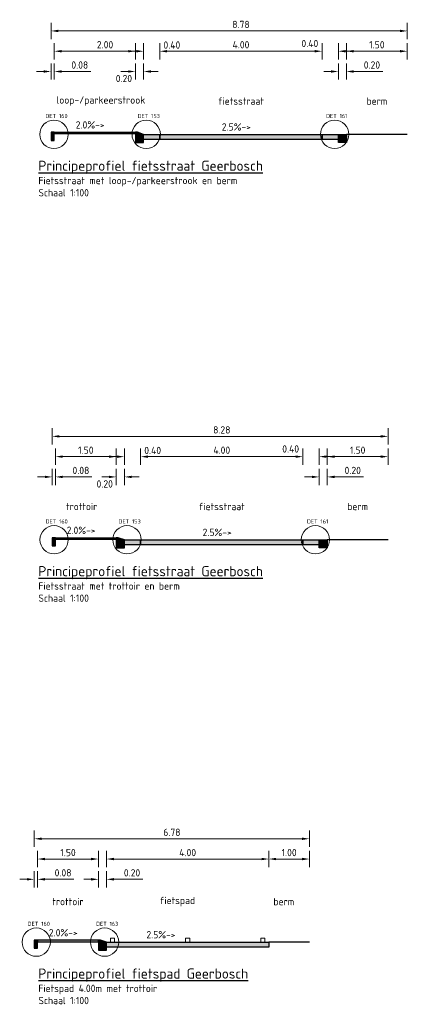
# Model space of a CAD drawing. Header units: metres. Extents: x 163543 to 168130, y 402678 to 405437.
# Tile 228 of 256: x 167868.96 to 167878.51, y 403460.93 to 403485.22. Entities that reach past the tile are written whole.
import ezdxf

# ---------------------------------------------------------------- set-up
doc = ezdxf.new("R2010")
doc.units = ezdxf.units.M
doc.layers.get('0').update_dxf_attribs({"lineweight": 25})
for name, color, linetype, lineweight in [('X-CA190022.004-UO-DWP_Principeprofielen$0$N-WE-GW-BERM-GD', 90, 'Continuous', 25), ('X-CA190022.004-UO-DWP_Principeprofielen$0$N-WE-VH-KANTOPSLUITING-GD', 7, 'Continuous', 25), ('X-CA190022.004-UO-DWP_Principeprofielen$0$N-WE-VH-KANTOPSLUITING-V', 253, 'Continuous', 0), ('X-CA190022.004-UO-DWP_Principeprofielen$0$N-WE-VH-KANTOPSLUITING_OPSLUITBAND-SD', 150, 'Continuous', 25), ('X-CA190022.004-UO-DWP_Principeprofielen$0$N-WE-VH-VERHARDING-GD', 7, 'Continuous', 25), ('X-CA190022.004-UO-DWP_Principeprofielen$0$N-WE-VW-MARKERING-GD', 7, 'Continuous', 18), ('X-CA190022.004-UO-DWP_Principeprofielen$0$X-XX-AL-M', 7, 'Continuous', 18), ('X-CA190022.004-UO-DWP_Principeprofielen$0$X-XX-AL-T18', 7, 'Continuous', 18), ('X-CA190022.004-UO-DWP_Principeprofielen$0$X-XX-AL-T18-DETAILVERWIJZING', 34, 'Continuous', 18), ('X-CA190022.004-UO-DWP_Principeprofielen$0$X-XX-AL-T18_verkanting', 7, 'Continuous', 18), ('X-CA190022.004-UO-DWP_Principeprofielen$0$X-XX-AL-T25', 7, 'Continuous', 25)]:
    doc.layers.add(name, color=color, linetype=linetype, lineweight=lineweight)
for name, color, linetype, lineweight, transparency in [('X-CA190022.004-UO-DWP_Principeprofielen$0$N-WE-VH-VERHARDING-FIETSSTRAAT_GRIJS-A', 252, 'Continuous', 0, 0.25), ('X-CA190022.004-UO-DWP_Principeprofielen$0$N-WE-VH-VERHARDING-FIETSSTRAAT_ROOD-A', 13, 'Continuous', 0, 0.25), ('X-CA190022.004-UO-DWP_Principeprofielen$0$N-WE-VH-VERHARDING-LOOP-PARKEERSTROOK-GRIJS-A', 253, 'Continuous', 0, 0.25), ('X-CA190022.004-UO-DWP_Principeprofielen$0$N-WE-VH-VERHARDING-TROTTOIR-A', 253, 'Continuous', 0, 0.25)]:
    doc.layers.add(name, color=color, linetype=linetype, lineweight=lineweight, transparency=transparency)
doc.styles.add('X-CA190022.004-UO-DWP_Principeprofielen$0$NLCS-ISO-M100-T18', font='NLCS-ISO.ttf', dxfattribs={"height": 0.18})
doc.styles.add('X-CA190022.004-UO-DWP_Principeprofielen$0$NLCS-ISO-M100-T25', font='NLCS-ISO.ttf', dxfattribs={"height": 0.25})
doc.styles.add('X-CA190022.004-UO-DWP_Principeprofielen$0$NLCS-ISO-M20-T18', font='NLCS-ISO.ttf', dxfattribs={"height": 0.036})
doc.dimstyles.new('X-CA190022.004-UO-DWP_Principeprofielen$0$NLCS-M100-T18-PIJL_L2_H1', dxfattribs={"dimscale": 0.1, "dimtxt": 2.5, "dimasz": 1.8, "dimexe": 2, "dimexo": 2, "dimgap": 0.7, "dimtad": 1, "dimzin": 0, "dimdsep": 46, "dimtxsty": 'X-CA190022.004-UO-DWP_Principeprofielen$0$NLCS-ISO-M100-T18', "dimcen": 0, "dimdle": 2, "dimclrd": 256, "dimclre": 256, "dimclrt": 10, "dimadec": 1, "dimazin": 0, "dimtfac": 1, "dimtdec": 3, "dimtofl": 0, "dimtmove": 0, "dimatfit": 3, "dimfxl": 2, "dimfxlon": 1, "dimtfillclr": 256, "dimtolj": 1, "dimtzin": 0, "dimlwd": -1, "dimlwe": -1, "dimarcsym": 0})

# ---------------------------------------------------------------- blocks, each defined once
blk = doc.blocks.new('*D662')
at = {"layer": 'X-CA190022.004-UO-DWP_Principeprofielen$0$X-XX-AL-M', "transparency": 16777216}
for p, q in [((167876.536, 403474.241), (167876.536, 403474.641)), ((167878.036, 403474.241), (167878.036, 403474.641)), ((167876.716, 403474.441), (167877.856, 403474.441))]:
    blk.add_line(p, q, dxfattribs=at)
for points in [[(167876.716, 403474.471), (167876.716, 403474.411), (167876.536, 403474.441)], [(167877.856, 403474.471), (167877.856, 403474.411), (167878.036, 403474.441)]]:
    blk.add_solid(points, dxfattribs=at)
at = {"layer": 'X-CA190022.004-UO-DWP_Principeprofielen$0$X-XX-AL-M', "transparency": 16777216, "insert": (167877.286, 403474.601), "char_height": 0.18, "attachment_point": 5, "style": 'X-CA190022.004-UO-DWP_Principeprofielen$0$NLCS-ISO-M100-T18'}
blk.add_mtext('\\A1;1.50', dxfattribs=at)
blk = doc.blocks.new('*D663')
at = {"layer": 'X-CA190022.004-UO-DWP_Principeprofielen$0$X-XX-AL-M', "transparency": 16777216}
for p, q in [((167869.836, 403474.241), (167869.836, 403474.641)), ((167871.336, 403474.241), (167871.336, 403474.641)), ((167870.016, 403474.441), (167871.156, 403474.441))]:
    blk.add_line(p, q, dxfattribs=at)
for points in [[(167870.016, 403474.471), (167870.016, 403474.411), (167869.836, 403474.441)], [(167871.156, 403474.471), (167871.156, 403474.411), (167871.336, 403474.441)]]:
    blk.add_solid(points, dxfattribs=at)
at = {"layer": 'X-CA190022.004-UO-DWP_Principeprofielen$0$X-XX-AL-M', "transparency": 16777216, "insert": (167870.586, 403474.601), "char_height": 0.18, "attachment_point": 5, "style": 'X-CA190022.004-UO-DWP_Principeprofielen$0$NLCS-ISO-M100-T18'}
blk.add_mtext('\\A1;1.50', dxfattribs=at)
blk = doc.blocks.new('*D664')
at = {"layer": 'X-CA190022.004-UO-DWP_Principeprofielen$0$X-XX-AL-M', "transparency": 16777216}
for p, q in [((167869.756, 403474.741), (167869.756, 403475.141)), ((167878.036, 403474.741), (167878.036, 403475.141)), ((167869.936, 403474.941), (167877.856, 403474.941))]:
    blk.add_line(p, q, dxfattribs=at)
for points in [[(167869.936, 403474.971), (167869.936, 403474.911), (167869.756, 403474.941)], [(167877.856, 403474.971), (167877.856, 403474.911), (167878.036, 403474.941)]]:
    blk.add_solid(points, dxfattribs=at)
at = {"layer": 'X-CA190022.004-UO-DWP_Principeprofielen$0$X-XX-AL-M', "transparency": 16777216, "insert": (167873.936, 403475.101), "char_height": 0.18, "attachment_point": 5, "style": 'X-CA190022.004-UO-DWP_Principeprofielen$0$NLCS-ISO-M100-T18'}
blk.add_mtext('\\A1;8.28', dxfattribs=at)
blk = doc.blocks.new('X-CA190022.004-UO-DWP_Principeprofielen$0$5 20x20 band')
at = {"layer": 'X-CA190022.004-UO-DWP_Principeprofielen$0$N-WE-VH-KANTOPSLUITING-V'}
h = blk.add_hatch(color=256, dxfattribs=at)
h.dxf.hatch_style = 1
h.paths.add_polyline_path([(0, 0), (-0.15, 0.05), (-0.2, 0.05), (-0.2, -0.2), (0, -0.2)])
at = {"layer": 'X-CA190022.004-UO-DWP_Principeprofielen$0$N-WE-VH-KANTOPSLUITING-GD', "flags": 128}
blk.add_lwpolyline([(0, 0), (-0.15, 0.05), (-0.2, 0.05), (-0.2, -0.2), (0, -0.2)], close=True, dxfattribs=at)
blk = doc.blocks.new('*D675')
at = {"layer": 'X-CA190022.004-UO-DWP_Principeprofielen$0$X-XX-AL-M', "transparency": 16777216}
for p, q in [((167871.936, 403474.241), (167871.936, 403474.641)), ((167875.936, 403474.241), (167875.936, 403474.641)), ((167872.116, 403474.441), (167875.756, 403474.441))]:
    blk.add_line(p, q, dxfattribs=at)
for points in [[(167872.116, 403474.471), (167872.116, 403474.411), (167871.936, 403474.441)], [(167875.756, 403474.471), (167875.756, 403474.411), (167875.936, 403474.441)]]:
    blk.add_solid(points, dxfattribs=at)
at = {"layer": 'X-CA190022.004-UO-DWP_Principeprofielen$0$X-XX-AL-M', "transparency": 16777216, "insert": (167873.936, 403474.601), "char_height": 0.18, "attachment_point": 5, "style": 'X-CA190022.004-UO-DWP_Principeprofielen$0$NLCS-ISO-M100-T18'}
blk.add_mtext('\\A1;4.00', dxfattribs=at)
blk = doc.blocks.new('*D676')
at = {"layer": 'X-CA190022.004-UO-DWP_Principeprofielen$0$X-XX-AL-M', "transparency": 16777216}
for p, q in [((167871.536, 403474.241), (167871.536, 403474.641)), ((167871.936, 403474.241), (167871.936, 403474.641)), ((167871.356, 403474.441), (167871.176, 403474.441)), ((167872.116, 403474.441), (167872.296, 403474.441))]:
    blk.add_line(p, q, dxfattribs=at)
for points in [[(167871.356, 403474.471), (167871.356, 403474.411), (167871.536, 403474.441)], [(167872.116, 403474.471), (167872.116, 403474.411), (167871.936, 403474.441)]]:
    blk.add_solid(points, dxfattribs=at)
at = {"layer": 'X-CA190022.004-UO-DWP_Principeprofielen$0$X-XX-AL-M', "transparency": 16777216, "insert": (167872.233, 403474.594), "char_height": 0.18, "attachment_point": 5, "style": 'X-CA190022.004-UO-DWP_Principeprofielen$0$NLCS-ISO-M100-T18'}
blk.add_mtext('\\A1;0.40', dxfattribs=at)
blk = doc.blocks.new('*D677')
at = {"layer": 'X-CA190022.004-UO-DWP_Principeprofielen$0$X-XX-AL-M', "transparency": 16777216}
for p, q in [((167875.936, 403474.241), (167875.936, 403474.641)), ((167876.336, 403474.241), (167876.336, 403474.641)), ((167875.756, 403474.441), (167875.576, 403474.441)), ((167876.516, 403474.441), (167876.696, 403474.441))]:
    blk.add_line(p, q, dxfattribs=at)
for points in [[(167875.756, 403474.471), (167875.756, 403474.411), (167875.936, 403474.441)], [(167876.516, 403474.471), (167876.516, 403474.411), (167876.336, 403474.441)]]:
    blk.add_solid(points, dxfattribs=at)
at = {"layer": 'X-CA190022.004-UO-DWP_Principeprofielen$0$X-XX-AL-M', "transparency": 16777216, "insert": (167875.634, 403474.632), "char_height": 0.18, "attachment_point": 5, "style": 'X-CA190022.004-UO-DWP_Principeprofielen$0$NLCS-ISO-M100-T18'}
blk.add_mtext('\\A1;0.40', dxfattribs=at)
blk = doc.blocks.new('*D678')
at = {"layer": 'X-CA190022.004-UO-DWP_Principeprofielen$0$X-XX-AL-M', "transparency": 16777216}
for p, q in [((167876.336, 403473.741), (167876.336, 403474.141)), ((167876.536, 403473.741), (167876.536, 403474.141)), ((167876.156, 403473.941), (167875.976, 403473.941)), ((167876.716, 403473.941), (167877.432, 403473.941))]:
    blk.add_line(p, q, dxfattribs=at)
for points in [[(167876.156, 403473.971), (167876.156, 403473.911), (167876.336, 403473.941)], [(167876.716, 403473.971), (167876.716, 403473.911), (167876.536, 403473.941)]]:
    blk.add_solid(points, dxfattribs=at)
at = {"layer": 'X-CA190022.004-UO-DWP_Principeprofielen$0$X-XX-AL-M', "transparency": 16777216, "insert": (167877.164, 403474.101), "char_height": 0.18, "attachment_point": 5, "style": 'X-CA190022.004-UO-DWP_Principeprofielen$0$NLCS-ISO-M100-T18'}
blk.add_mtext('\\A1;0.20', dxfattribs=at)
blk = doc.blocks.new('*D679')
at = {"layer": 'X-CA190022.004-UO-DWP_Principeprofielen$0$X-XX-AL-M', "transparency": 16777216}
for p, q in [((167871.336, 403473.741), (167871.336, 403474.141)), ((167871.536, 403473.741), (167871.536, 403474.141)), ((167871.156, 403473.941), (167870.976, 403473.941)), ((167871.716, 403473.941), (167871.896, 403473.941))]:
    blk.add_line(p, q, dxfattribs=at)
for points in [[(167871.156, 403473.971), (167871.156, 403473.911), (167871.336, 403473.941)], [(167871.716, 403473.971), (167871.716, 403473.911), (167871.536, 403473.941)]]:
    blk.add_solid(points, dxfattribs=at)
at = {"layer": 'X-CA190022.004-UO-DWP_Principeprofielen$0$X-XX-AL-M', "transparency": 16777216, "insert": (167871.051, 403473.768), "char_height": 0.18, "attachment_point": 5, "style": 'X-CA190022.004-UO-DWP_Principeprofielen$0$NLCS-ISO-M100-T18'}
blk.add_mtext('\\A1;0.20', dxfattribs=at)
blk = doc.blocks.new('X-CA190022.004-UO-DWP_Principeprofielen$0$N-SVH-KANTOPSLUITING_OPSLUITBAND_80X200-D')
blk.add_hatch(color=8).paths.add_polyline_path([(-0.08, -0.2), (0, -0.2), (0, 0), (-0.08, 0)])
at = {"flags": 128}
blk.add_lwpolyline([(-0.08, -0.2), (0, -0.2), (0, 0), (-0.08, 0)], close=True, dxfattribs=at)
blk = doc.blocks.new('*D680')
at = {"layer": 'X-CA190022.004-UO-DWP_Principeprofielen$0$X-XX-AL-M', "transparency": 16777216}
for p, q in [((167869.316, 403463.816), (167869.316, 403464.216)), ((167869.396, 403463.816), (167869.396, 403464.216)), ((167869.136, 403464.016), (167868.956, 403464.016)), ((167869.576, 403464.016), (167870.292, 403464.016))]:
    blk.add_line(p, q, dxfattribs=at)
for points in [[(167869.136, 403464.046), (167869.136, 403463.986), (167869.316, 403464.016)], [(167869.576, 403464.046), (167869.576, 403463.986), (167869.396, 403464.016)]]:
    blk.add_solid(points, dxfattribs=at)
at = {"layer": 'X-CA190022.004-UO-DWP_Principeprofielen$0$X-XX-AL-M', "transparency": 16777216, "insert": (167870.024, 403464.176), "char_height": 0.18, "attachment_point": 5, "style": 'X-CA190022.004-UO-DWP_Principeprofielen$0$NLCS-ISO-M100-T18'}
blk.add_mtext('\\A1;0.08', dxfattribs=at)
blk = doc.blocks.new('*D681')
at = {"layer": 'X-CA190022.004-UO-DWP_Principeprofielen$0$X-XX-AL-M', "transparency": 16777216}
for p, q in [((167869.396, 403464.316), (167869.396, 403464.716)), ((167870.896, 403464.316), (167870.896, 403464.716)), ((167869.576, 403464.516), (167870.716, 403464.516))]:
    blk.add_line(p, q, dxfattribs=at)
for points in [[(167869.576, 403464.546), (167869.576, 403464.486), (167869.396, 403464.516)], [(167870.716, 403464.546), (167870.716, 403464.486), (167870.896, 403464.516)]]:
    blk.add_solid(points, dxfattribs=at)
at = {"layer": 'X-CA190022.004-UO-DWP_Principeprofielen$0$X-XX-AL-M', "transparency": 16777216, "insert": (167870.146, 403464.676), "char_height": 0.18, "attachment_point": 5, "style": 'X-CA190022.004-UO-DWP_Principeprofielen$0$NLCS-ISO-M100-T18'}
blk.add_mtext('\\A1;1.50', dxfattribs=at)
blk = doc.blocks.new('*D682')
at = {"layer": 'X-CA190022.004-UO-DWP_Principeprofielen$0$X-XX-AL-M', "transparency": 16777216}
for p, q in [((167870.896, 403463.816), (167870.896, 403464.216)), ((167871.096, 403463.816), (167871.096, 403464.216)), ((167870.716, 403464.016), (167870.536, 403464.016)), ((167871.276, 403464.016), (167871.992, 403464.016))]:
    blk.add_line(p, q, dxfattribs=at)
for points in [[(167870.716, 403464.046), (167870.716, 403463.986), (167870.896, 403464.016)], [(167871.276, 403464.046), (167871.276, 403463.986), (167871.096, 403464.016)]]:
    blk.add_solid(points, dxfattribs=at)
at = {"layer": 'X-CA190022.004-UO-DWP_Principeprofielen$0$X-XX-AL-M', "transparency": 16777216, "insert": (167871.724, 403464.176), "char_height": 0.18, "attachment_point": 5, "style": 'X-CA190022.004-UO-DWP_Principeprofielen$0$NLCS-ISO-M100-T18'}
blk.add_mtext('\\A1;0.20', dxfattribs=at)
blk = doc.blocks.new('*D683')
at = {"layer": 'X-CA190022.004-UO-DWP_Principeprofielen$0$X-XX-AL-M', "transparency": 16777216}
for p, q in [((167871.096, 403464.316), (167871.096, 403464.716)), ((167875.096, 403464.316), (167875.096, 403464.716)), ((167871.276, 403464.516), (167874.916, 403464.516))]:
    blk.add_line(p, q, dxfattribs=at)
for points in [[(167871.276, 403464.546), (167871.276, 403464.486), (167871.096, 403464.516)], [(167874.916, 403464.546), (167874.916, 403464.486), (167875.096, 403464.516)]]:
    blk.add_solid(points, dxfattribs=at)
at = {"layer": 'X-CA190022.004-UO-DWP_Principeprofielen$0$X-XX-AL-M', "transparency": 16777216, "insert": (167873.096, 403464.676), "char_height": 0.18, "attachment_point": 5, "style": 'X-CA190022.004-UO-DWP_Principeprofielen$0$NLCS-ISO-M100-T18'}
blk.add_mtext('\\A1;4.00', dxfattribs=at)
blk = doc.blocks.new('*D1277')
at = {"layer": 'X-CA190022.004-UO-DWP_Principeprofielen$0$X-XX-AL-M', "transparency": 16777216}
for p, q in [((167875.096, 403464.316), (167875.096, 403464.716)), ((167876.096, 403464.316), (167876.096, 403464.716)), ((167875.276, 403464.516), (167875.916, 403464.516))]:
    blk.add_line(p, q, dxfattribs=at)
for points in [[(167875.276, 403464.546), (167875.276, 403464.486), (167875.096, 403464.516)], [(167875.916, 403464.546), (167875.916, 403464.486), (167876.096, 403464.516)]]:
    blk.add_solid(points, dxfattribs=at)
at = {"layer": 'X-CA190022.004-UO-DWP_Principeprofielen$0$X-XX-AL-M', "transparency": 16777216, "insert": (167875.596, 403464.676), "char_height": 0.18, "attachment_point": 5, "style": 'X-CA190022.004-UO-DWP_Principeprofielen$0$NLCS-ISO-M100-T18'}
blk.add_mtext('\\A1;1.00', dxfattribs=at)
blk = doc.blocks.new('*D684')
at = {"layer": 'X-CA190022.004-UO-DWP_Principeprofielen$0$X-XX-AL-M', "transparency": 16777216}
for p, q in [((167869.316, 403464.816), (167869.316, 403465.216)), ((167876.096, 403464.816), (167876.096, 403465.216)), ((167875.916, 403465.016), (167869.496, 403465.016))]:
    blk.add_line(p, q, dxfattribs=at)
for points in [[(167869.496, 403465.046), (167869.496, 403464.986), (167869.316, 403465.016)], [(167875.916, 403465.046), (167875.916, 403464.986), (167876.096, 403465.016)]]:
    blk.add_solid(points, dxfattribs=at)
at = {"layer": 'X-CA190022.004-UO-DWP_Principeprofielen$0$X-XX-AL-M', "transparency": 16777216, "insert": (167872.706, 403465.176), "char_height": 0.18, "attachment_point": 5, "style": 'X-CA190022.004-UO-DWP_Principeprofielen$0$NLCS-ISO-M100-T18'}
blk.add_mtext('\\A1;6.78', dxfattribs=at)
blk = doc.blocks.new('*D635')
at = {"layer": 'X-CA190022.004-UO-DWP_Principeprofielen$0$X-XX-AL-M', "transparency": 16777216}
for p, q in [((167877.009, 403484.241), (167877.009, 403484.641)), ((167878.509, 403484.241), (167878.509, 403484.641)), ((167877.189, 403484.441), (167878.329, 403484.441))]:
    blk.add_line(p, q, dxfattribs=at)
for points in [[(167877.189, 403484.471), (167877.189, 403484.411), (167877.009, 403484.441)], [(167878.329, 403484.471), (167878.329, 403484.411), (167878.509, 403484.441)]]:
    blk.add_solid(points, dxfattribs=at)
at = {"layer": 'X-CA190022.004-UO-DWP_Principeprofielen$0$X-XX-AL-M', "transparency": 16777216, "insert": (167877.759, 403484.601), "char_height": 0.18, "attachment_point": 5, "style": 'X-CA190022.004-UO-DWP_Principeprofielen$0$NLCS-ISO-M100-T18'}
blk.add_mtext('\\A1;1.50', dxfattribs=at)
blk = doc.blocks.new('*D636')
at = {"layer": 'X-CA190022.004-UO-DWP_Principeprofielen$0$X-XX-AL-M', "transparency": 16777216}
for p, q in [((167869.809, 403484.241), (167869.809, 403484.641)), ((167871.809, 403484.241), (167871.809, 403484.641)), ((167869.989, 403484.441), (167871.629, 403484.441))]:
    blk.add_line(p, q, dxfattribs=at)
for points in [[(167869.989, 403484.471), (167869.989, 403484.411), (167869.809, 403484.441)], [(167871.629, 403484.471), (167871.629, 403484.411), (167871.809, 403484.441)]]:
    blk.add_solid(points, dxfattribs=at)
at = {"layer": 'X-CA190022.004-UO-DWP_Principeprofielen$0$X-XX-AL-M', "transparency": 16777216, "insert": (167871.059, 403484.601), "char_height": 0.18, "attachment_point": 5, "style": 'X-CA190022.004-UO-DWP_Principeprofielen$0$NLCS-ISO-M100-T18'}
blk.add_mtext('\\A1;2.00', dxfattribs=at)
blk = doc.blocks.new('*D637')
at = {"layer": 'X-CA190022.004-UO-DWP_Principeprofielen$0$X-XX-AL-M', "transparency": 16777216}
for p, q in [((167869.729, 403484.741), (167869.729, 403485.141)), ((167878.509, 403484.741), (167878.509, 403485.141)), ((167869.909, 403484.941), (167878.329, 403484.941))]:
    blk.add_line(p, q, dxfattribs=at)
for points in [[(167869.909, 403484.971), (167869.909, 403484.911), (167869.729, 403484.941)], [(167878.329, 403484.971), (167878.329, 403484.911), (167878.509, 403484.941)]]:
    blk.add_solid(points, dxfattribs=at)
at = {"layer": 'X-CA190022.004-UO-DWP_Principeprofielen$0$X-XX-AL-M', "transparency": 16777216, "insert": (167874.409, 403485.101), "char_height": 0.18, "attachment_point": 5, "style": 'X-CA190022.004-UO-DWP_Principeprofielen$0$NLCS-ISO-M100-T18'}
blk.add_mtext('\\A1;8.78', dxfattribs=at)
blk = doc.blocks.new('*D638')
at = {"layer": 'X-CA190022.004-UO-DWP_Principeprofielen$0$X-XX-AL-M', "transparency": 16777216}
for p, q in [((167872.409, 403484.241), (167872.409, 403484.641)), ((167876.409, 403484.241), (167876.409, 403484.641)), ((167872.589, 403484.441), (167876.229, 403484.441))]:
    blk.add_line(p, q, dxfattribs=at)
for points in [[(167872.589, 403484.471), (167872.589, 403484.411), (167872.409, 403484.441)], [(167876.229, 403484.471), (167876.229, 403484.411), (167876.409, 403484.441)]]:
    blk.add_solid(points, dxfattribs=at)
at = {"layer": 'X-CA190022.004-UO-DWP_Principeprofielen$0$X-XX-AL-M', "transparency": 16777216, "insert": (167874.409, 403484.601), "char_height": 0.18, "attachment_point": 5, "style": 'X-CA190022.004-UO-DWP_Principeprofielen$0$NLCS-ISO-M100-T18'}
blk.add_mtext('\\A1;4.00', dxfattribs=at)
blk = doc.blocks.new('*D639')
at = {"layer": 'X-CA190022.004-UO-DWP_Principeprofielen$0$X-XX-AL-M', "transparency": 16777216}
for p, q in [((167872.009, 403484.241), (167872.009, 403484.641)), ((167872.409, 403484.241), (167872.409, 403484.641)), ((167871.829, 403484.441), (167871.649, 403484.441)), ((167872.589, 403484.441), (167872.769, 403484.441))]:
    blk.add_line(p, q, dxfattribs=at)
for points in [[(167871.829, 403484.471), (167871.829, 403484.411), (167872.009, 403484.441)], [(167872.589, 403484.471), (167872.589, 403484.411), (167872.409, 403484.441)]]:
    blk.add_solid(points, dxfattribs=at)
at = {"layer": 'X-CA190022.004-UO-DWP_Principeprofielen$0$X-XX-AL-M', "transparency": 16777216, "insert": (167872.706, 403484.594), "char_height": 0.18, "attachment_point": 5, "style": 'X-CA190022.004-UO-DWP_Principeprofielen$0$NLCS-ISO-M100-T18'}
blk.add_mtext('\\A1;0.40', dxfattribs=at)
blk = doc.blocks.new('*D640')
at = {"layer": 'X-CA190022.004-UO-DWP_Principeprofielen$0$X-XX-AL-M', "transparency": 16777216}
for p, q in [((167876.409, 403484.241), (167876.409, 403484.641)), ((167876.809, 403484.241), (167876.809, 403484.641)), ((167876.229, 403484.441), (167876.049, 403484.441)), ((167876.989, 403484.441), (167877.169, 403484.441))]:
    blk.add_line(p, q, dxfattribs=at)
for points in [[(167876.229, 403484.471), (167876.229, 403484.411), (167876.409, 403484.441)], [(167876.989, 403484.471), (167876.989, 403484.411), (167876.809, 403484.441)]]:
    blk.add_solid(points, dxfattribs=at)
at = {"layer": 'X-CA190022.004-UO-DWP_Principeprofielen$0$X-XX-AL-M', "transparency": 16777216, "insert": (167876.107, 403484.632), "char_height": 0.18, "attachment_point": 5, "style": 'X-CA190022.004-UO-DWP_Principeprofielen$0$NLCS-ISO-M100-T18'}
blk.add_mtext('\\A1;0.40', dxfattribs=at)
blk = doc.blocks.new('*D641')
at = {"layer": 'X-CA190022.004-UO-DWP_Principeprofielen$0$X-XX-AL-M', "transparency": 16777216}
for p, q in [((167876.809, 403483.741), (167876.809, 403484.141)), ((167877.009, 403483.741), (167877.009, 403484.141)), ((167876.629, 403483.941), (167876.449, 403483.941)), ((167877.189, 403483.941), (167877.905, 403483.941))]:
    blk.add_line(p, q, dxfattribs=at)
for points in [[(167876.629, 403483.971), (167876.629, 403483.911), (167876.809, 403483.941)], [(167877.189, 403483.971), (167877.189, 403483.911), (167877.009, 403483.941)]]:
    blk.add_solid(points, dxfattribs=at)
at = {"layer": 'X-CA190022.004-UO-DWP_Principeprofielen$0$X-XX-AL-M', "transparency": 16777216, "insert": (167877.637, 403484.101), "char_height": 0.18, "attachment_point": 5, "style": 'X-CA190022.004-UO-DWP_Principeprofielen$0$NLCS-ISO-M100-T18'}
blk.add_mtext('\\A1;0.20', dxfattribs=at)
blk = doc.blocks.new('*D642')
at = {"layer": 'X-CA190022.004-UO-DWP_Principeprofielen$0$X-XX-AL-M', "transparency": 16777216}
for p, q in [((167871.809, 403483.741), (167871.809, 403484.141)), ((167872.009, 403483.741), (167872.009, 403484.141)), ((167871.629, 403483.941), (167871.449, 403483.941)), ((167872.189, 403483.941), (167872.369, 403483.941))]:
    blk.add_line(p, q, dxfattribs=at)
for points in [[(167871.629, 403483.971), (167871.629, 403483.911), (167871.809, 403483.941)], [(167872.189, 403483.971), (167872.189, 403483.911), (167872.009, 403483.941)]]:
    blk.add_solid(points, dxfattribs=at)
at = {"layer": 'X-CA190022.004-UO-DWP_Principeprofielen$0$X-XX-AL-M', "transparency": 16777216, "insert": (167871.524, 403483.768), "char_height": 0.18, "attachment_point": 5, "style": 'X-CA190022.004-UO-DWP_Principeprofielen$0$NLCS-ISO-M100-T18'}
blk.add_mtext('\\A1;0.20', dxfattribs=at)
blk = doc.blocks.new('*D643')
at = {"layer": 'X-CA190022.004-UO-DWP_Principeprofielen$0$X-XX-AL-M', "transparency": 16777216}
for p, q in [((167869.756, 403473.741), (167869.756, 403474.141)), ((167869.836, 403473.741), (167869.836, 403474.141)), ((167869.576, 403473.941), (167869.396, 403473.941)), ((167870.016, 403473.941), (167870.732, 403473.941))]:
    blk.add_line(p, q, dxfattribs=at)
for points in [[(167869.576, 403473.971), (167869.576, 403473.911), (167869.756, 403473.941)], [(167870.016, 403473.971), (167870.016, 403473.911), (167869.836, 403473.941)]]:
    blk.add_solid(points, dxfattribs=at)
at = {"layer": 'X-CA190022.004-UO-DWP_Principeprofielen$0$X-XX-AL-M', "transparency": 16777216, "insert": (167870.464, 403474.101), "char_height": 0.18, "attachment_point": 5, "style": 'X-CA190022.004-UO-DWP_Principeprofielen$0$NLCS-ISO-M100-T18'}
blk.add_mtext('\\A1;0.08', dxfattribs=at)
blk = doc.blocks.new('*D644')
at = {"layer": 'X-CA190022.004-UO-DWP_Principeprofielen$0$X-XX-AL-M', "transparency": 16777216}
for p, q in [((167869.729, 403483.741), (167869.729, 403484.141)), ((167869.809, 403483.741), (167869.809, 403484.141)), ((167869.549, 403483.941), (167869.369, 403483.941)), ((167869.989, 403483.941), (167870.705, 403483.941))]:
    blk.add_line(p, q, dxfattribs=at)
for points in [[(167869.549, 403483.971), (167869.549, 403483.911), (167869.729, 403483.941)], [(167869.989, 403483.971), (167869.989, 403483.911), (167869.809, 403483.941)]]:
    blk.add_solid(points, dxfattribs=at)
at = {"layer": 'X-CA190022.004-UO-DWP_Principeprofielen$0$X-XX-AL-M', "transparency": 16777216, "insert": (167870.437, 403484.101), "char_height": 0.18, "attachment_point": 5, "style": 'X-CA190022.004-UO-DWP_Principeprofielen$0$NLCS-ISO-M100-T18'}
blk.add_mtext('\\A1;0.08', dxfattribs=at)

msp = doc.modelspace()

# ---------------------------------------------------------------- hatches: boundary and pattern name
at = {"layer": 'X-CA190022.004-UO-DWP_Principeprofielen$0$N-WE-VH-KANTOPSLUITING-V'}
h = msp.add_hatch(color=256, dxfattribs=at)
h.dxf.hatch_style = 1
h.paths.add_polyline_path([(167876.809, 403482.341), (167876.809, 403482.391), (167877.009, 403482.391), (167877.009, 403482.191), (167876.809, 403482.191)])
h = msp.add_hatch(color=256, dxfattribs=at)
h.dxf.hatch_style = 1
h.paths.add_polyline_path([(167876.336, 403472.341), (167876.336, 403472.391), (167876.536, 403472.391), (167876.536, 403472.191), (167876.336, 403472.191)])
at = {"layer": 'X-CA190022.004-UO-DWP_Principeprofielen$0$N-WE-VH-VERHARDING-FIETSSTRAAT_GRIJS-A'}
h = msp.add_hatch(color=256, dxfattribs=at)
h.dxf.hatch_style = 1
h.paths.add_polyline_path([(167872.009, 403482.391), (167872.409, 403482.391), (167872.409, 403482.266), (167872.009, 403482.266)])
h = msp.add_hatch(color=256, dxfattribs=at)
h.dxf.hatch_style = 1
h.paths.add_polyline_path([(167876.409, 403482.391), (167876.809, 403482.391), (167876.809, 403482.266), (167876.409, 403482.266)])
h = msp.add_hatch(color=256, dxfattribs=at)
h.dxf.hatch_style = 1
h.paths.add_polyline_path([(167871.536, 403472.391), (167871.936, 403472.391), (167871.936, 403472.266), (167871.536, 403472.266)])
h = msp.add_hatch(color=256, dxfattribs=at)
h.dxf.hatch_style = 1
h.paths.add_polyline_path([(167875.936, 403472.391), (167876.336, 403472.391), (167876.336, 403472.266), (167875.936, 403472.266)])
at = {"layer": 'X-CA190022.004-UO-DWP_Principeprofielen$0$N-WE-VH-VERHARDING-FIETSSTRAAT_ROOD-A'}
h = msp.add_hatch(color=256, dxfattribs=at)
h.dxf.hatch_style = 1
h.paths.add_polyline_path([(167872.409, 403482.391), (167876.409, 403482.391), (167876.409, 403482.266), (167872.409, 403482.266)])
h = msp.add_hatch(color=256, dxfattribs=at)
h.dxf.hatch_style = 1
h.paths.add_polyline_path([(167871.936, 403472.391), (167875.936, 403472.391), (167875.936, 403472.266), (167871.936, 403472.266)])
h = msp.add_hatch(color=256, dxfattribs=at)
h.dxf.hatch_style = 1
h.paths.add_polyline_path([(167871.096, 403462.466), (167875.096, 403462.466), (167875.096, 403462.341), (167871.096, 403462.341)])
at = {"layer": 'X-CA190022.004-UO-DWP_Principeprofielen$0$N-WE-VH-VERHARDING-LOOP-PARKEERSTROOK-GRIJS-A'}
h = msp.add_hatch(color=256, dxfattribs=at)
h.dxf.hatch_style = 1
h.paths.add_polyline_path([(167869.809, 403482.441), (167871.809, 403482.441), (167871.809, 403482.401), (167869.809, 403482.401)])
h = msp.add_hatch(color=256, dxfattribs=at)
h.dxf.hatch_style = 1
h.paths.add_polyline_path([(167869.836, 403472.441), (167871.336, 403472.441), (167871.336, 403472.401), (167869.836, 403472.401)])
at = {"layer": 'X-CA190022.004-UO-DWP_Principeprofielen$0$N-WE-VH-VERHARDING-TROTTOIR-A'}
h = msp.add_hatch(color=256, dxfattribs=at)
h.dxf.hatch_style = 1
h.paths.add_polyline_path([(167869.396, 403462.516), (167869.396, 403462.471), (167870.896, 403462.471), (167870.896, 403462.516)])

# ---------------------------------------------------------------- linework, layer by layer
at = {"layer": 'X-CA190022.004-UO-DWP_Principeprofielen$0$N-WE-GW-BERM-GD'}
for points in [[(167878.509, 403482.391), (167877.009, 403482.391)], [(167878.036, 403472.391), (167876.536, 403472.391)], [(167876.096, 403462.466), (167875.096, 403462.466)]]:
    msp.add_lwpolyline(points, dxfattribs=at)
at = {"layer": 'X-CA190022.004-UO-DWP_Principeprofielen$0$N-WE-VH-KANTOPSLUITING-GD', "flags": 128}
for points in [[(167876.809, 403482.391), (167877.009, 403482.391), (167877.009, 403482.191), (167876.809, 403482.191), (167876.809, 403482.341)], [(167876.336, 403472.391), (167876.536, 403472.391), (167876.536, 403472.191), (167876.336, 403472.191), (167876.336, 403472.341)]]:
    msp.add_lwpolyline(points, close=True, dxfattribs=at)
at = {"layer": 'X-CA190022.004-UO-DWP_Principeprofielen$0$N-WE-VH-VERHARDING-GD'}
for points in [[(167869.809, 403482.441), (167871.809, 403482.441), (167871.809, 403482.401), (167869.809, 403482.401)], [(167869.836, 403472.441), (167871.336, 403472.441), (167871.336, 403472.401), (167869.836, 403472.401)]]:
    msp.add_lwpolyline(points, close=True, dxfattribs=at)
at = {"layer": 'X-CA190022.004-UO-DWP_Principeprofielen$0$N-WE-VH-VERHARDING-GD', "flags": 128}
for points in [[(167872.009, 403482.391), (167872.409, 403482.391), (167872.409, 403482.266), (167872.009, 403482.266)], [(167872.409, 403482.391), (167876.409, 403482.391), (167876.409, 403482.266), (167872.409, 403482.266)], [(167876.409, 403482.391), (167876.809, 403482.391), (167876.809, 403482.266), (167876.409, 403482.266)], [(167871.536, 403472.391), (167871.936, 403472.391), (167871.936, 403472.266), (167871.536, 403472.266)], [(167871.936, 403472.391), (167875.936, 403472.391), (167875.936, 403472.266), (167871.936, 403472.266)], [(167875.936, 403472.391), (167876.336, 403472.391), (167876.336, 403472.266), (167875.936, 403472.266)], [(167869.396, 403462.516), (167869.396, 403462.471), (167870.896, 403462.471), (167870.896, 403462.516)], [(167871.096, 403462.466), (167875.096, 403462.466), (167875.096, 403462.341), (167871.096, 403462.341)]]:
    msp.add_lwpolyline(points, close=True, dxfattribs=at)
at = {"layer": 'X-CA190022.004-UO-DWP_Principeprofielen$0$N-WE-VW-MARKERING-GD', "flags": 128}
for points in [[(167871.296, 403462.466), (167871.296, 403462.566), (167871.196, 403462.566), (167871.196, 403462.466)], [(167873.046, 403462.466), (167873.046, 403462.566), (167873.146, 403462.566), (167873.146, 403462.466)], [(167874.896, 403462.466), (167874.896, 403462.566), (167874.996, 403462.566), (167874.996, 403462.466)]]:
    msp.add_lwpolyline(points, close=True, dxfattribs=at)
at = {"layer": 'X-CA190022.004-UO-DWP_Principeprofielen$0$X-XX-AL-T18-DETAILVERWIJZING'}
for centre in [(167869.8, 403482.391), (167872.073, 403482.391), (167876.718, 403482.391), (167869.803, 403472.391), (167871.6, 403472.391), (167876.245, 403472.391), (167869.363, 403462.466), (167871.048, 403462.466)]:
    msp.add_circle(centre, 0.349, dxfattribs=at)

# ---------------------------------------------------------------- block references
for p in [(167872.009, 403482.391), (167871.536, 403472.391), (167871.096, 403462.466)]:
    msp.add_blockref('X-CA190022.004-UO-DWP_Principeprofielen$0$5 20x20 band', p)
at = {"layer": 'X-CA190022.004-UO-DWP_Principeprofielen$0$N-WE-VH-KANTOPSLUITING_OPSLUITBAND-SD'}
for p in [(167869.809, 403482.441), (167869.836, 403472.441), (167869.396, 403462.516)]:
    msp.add_blockref('X-CA190022.004-UO-DWP_Principeprofielen$0$N-SVH-KANTOPSLUITING_OPSLUITBAND_80X200-D', p, dxfattribs=at)

# ---------------------------------------------------------------- texts
at = {"layer": 'X-CA190022.004-UO-DWP_Principeprofielen$0$X-XX-AL-T18', "char_height": 0.18, "style": 'X-CA190022.004-UO-DWP_Principeprofielen$0$NLCS-ISO-M100-T18'}
for s, width, gutter_width, insert, attachment_point in [('loop-/parkeerstrook', 2.68684, 1.25, (167870.956, 403483.211), 5), ('fietsstraat', 2.68684, 1.25, (167874.409, 403483.211), 5), ('berm', 2.68684, 1.25, (167877.759, 403483.211), 5), ('Fietsstraat met loop-/parkeerstrook en berm\\PSchaal 1:100', 5.9308, 0.9, (167869.416, 403481.341), 1), ('trottoir', 2.68684, 1.25, (167870.483, 403473.211), 5), ('fietsstraat', 2.68684, 1.25, (167873.936, 403473.211), 5), ('berm', 2.68684, 1.25, (167877.286, 403473.211), 5), ('Fietsstraat met trottoir en berm\\PSchaal 1:100', 5.03125, 0.9, (167869.416, 403471.341), 1), ('trottoir', 2.68684, 1.25, (167870.146, 403463.466), 5), ('fietspad', 2.68684, 1.25, (167872.846, 403463.466), 5), ('berm', 2.68684, 1.25, (167875.466, 403463.466), 5), ('Fietspad 4.00m met trottoir\\PSchaal 1:100', 5.03125, 0.9, (167869.416, 403461.416), 1)]:
    msp.add_mtext_dynamic_manual_height_columns(s, width=width, gutter_width=gutter_width, heights=[0], dxfattribs=dict(at, insert=insert, attachment_point=attachment_point))
at = {"layer": 'X-CA190022.004-UO-DWP_Principeprofielen$0$X-XX-AL-T18-DETAILVERWIJZING', "char_height": 0.1, "attachment_point": 1, "style": 'X-CA190022.004-UO-DWP_Principeprofielen$0$NLCS-ISO-M20-T18'}
for s, insert in [('DET 160', (167869.59, 403482.893)), ('DET 153', (167871.862, 403482.893)), ('DET 161', (167876.508, 403482.893)), ('DET 160', (167869.593, 403472.893)), ('DET 153', (167871.39, 403472.893)), ('DET 161', (167876.035, 403472.893)), ('DET 160', (167869.153, 403462.968)), ('DET 163', (167870.838, 403462.968))]:
    msp.add_mtext_dynamic_manual_height_columns(s, width=0.60965, gutter_width=5, heights=[0], dxfattribs=dict(at, insert=insert))
at = {"layer": 'X-CA190022.004-UO-DWP_Principeprofielen$0$X-XX-AL-T18_verkanting', "style": 'X-CA190022.004-UO-DWP_Principeprofielen$0$NLCS-ISO-M100-T18'}
for s, p in [('2.0%%%->', (167870.337, 403482.534)), ('2.5%%%->', (167873.937, 403482.484)), ('2.0%%%->', (167870.114, 403472.534)), ('2.5%%%->', (167873.464, 403472.484)), ('2.0%%%->', (167869.674, 403462.609)), ('2.5%%%->', (167872.078, 403462.559))]:
    msp.add_text(s, height=0.18, dxfattribs=at).set_placement(p)
at = {"layer": 'X-CA190022.004-UO-DWP_Principeprofielen$0$X-XX-AL-T25', "char_height": 0.25, "attachment_point": 1, "style": 'X-CA190022.004-UO-DWP_Principeprofielen$0$NLCS-ISO-M100-T25'}
for s, insert in [('{\\LPrincipeprofiel fietsstraat Geerbosch}', (167869.416, 403481.741)), ('{\\LPrincipeprofiel fietsstraat Geerbosch}', (167869.416, 403471.741)), ('{\\LPrincipeprofiel fietspad Geerbosch}', (167869.416, 403461.816))]:
    msp.add_mtext_dynamic_manual_height_columns(s, width=6.90844, gutter_width=1.25, heights=[0], dxfattribs=dict(at, insert=insert))

# ---------------------------------------------------------------- dimensions: what is measured, and where the dimension line sits
at = {"layer": 'X-CA190022.004-UO-DWP_Principeprofielen$0$X-XX-AL-M'}
for base, p1, p2, override, picture, middle in [((167878.509, 403484.941), (167869.729, 403482.441), (167878.509, 403482.391), {"dimclrt": 256}, '*D637', (167874.409, 403484.941)), ((167876.409, 403484.441), (167876.809, 403482.391), (167876.409, 403482.391), {"dimclrt": 256, "dimtmove": 2}, '*D640', (167876.107, 403484.632)), ((167871.809, 403484.441), (167869.809, 403482.441), (167871.809, 403482.441), {"dimclrt": 256}, '*D636', (167871.059, 403484.441)), ((167872.409, 403484.441), (167872.009, 403482.391), (167872.409, 403482.391), {"dimclrt": 256, "dimtmove": 2}, '*D639', (167872.706, 403484.594)), ((167876.409, 403484.441), (167872.409, 403482.391), (167876.409, 403482.391), {"dimclrt": 256}, '*D638', (167874.409, 403484.441)), ((167878.509, 403484.441), (167877.009, 403482.391), (167878.509, 403482.391), {"dimclrt": 256}, '*D635', (167877.759, 403484.441)), ((167878.036, 403474.941), (167869.756, 403472.441), (167878.036, 403472.391), {"dimclrt": 256}, '*D664', (167873.936, 403474.941)), ((167871.336, 403474.441), (167869.836, 403472.441), (167871.336, 403472.441), {"dimclrt": 256}, '*D663', (167870.586, 403474.441)), ((167871.936, 403474.441), (167871.536, 403472.391), (167871.936, 403472.391), {"dimclrt": 256, "dimtmove": 2}, '*D676', (167872.233, 403474.594)), ((167875.936, 403474.441), (167871.936, 403472.391), (167875.936, 403472.391), {"dimclrt": 256}, '*D675', (167873.936, 403474.441)), ((167875.936, 403474.441), (167876.336, 403472.391), (167875.936, 403472.391), {"dimclrt": 256, "dimtmove": 2}, '*D677', (167875.634, 403474.632)), ((167878.036, 403474.441), (167876.536, 403472.391), (167878.036, 403472.391), {"dimclrt": 256}, '*D662', (167877.286, 403474.441)), ((167870.896, 403464.516), (167869.396, 403462.516), (167870.896, 403462.516), {"dimclrt": 256}, '*D681', (167870.146, 403464.516))]:
    dim = msp.add_linear_dim(base=base, p1=p1, p2=p2, dimstyle='X-CA190022.004-UO-DWP_Principeprofielen$0$NLCS-M100-T18-PIJL_L2_H1', override=override, dxfattribs=at)
    dim.commit()
    dim.dimension.update_dxf_attribs({"geometry": picture, "text_midpoint": middle, "dimtype": 160})
for base, p1, p2, picture, middle in [((167869.809, 403483.941), (167869.729, 403482.441), (167869.809, 403482.441), '*D644', (167870.437, 403484.101)), ((167877.009, 403483.941), (167876.809, 403482.391), (167877.009, 403482.391), '*D641', (167877.637, 403484.101)), ((167869.836, 403473.941), (167869.756, 403472.441), (167869.836, 403472.441), '*D643', (167870.464, 403474.101)), ((167876.536, 403473.941), (167876.336, 403472.391), (167876.536, 403472.391), '*D678', (167877.164, 403474.101)), ((167869.316, 403465.016), (167876.096, 403462.466), (167869.316, 403462.466), '*D684', (167872.706, 403465.176)), ((167875.096, 403464.516), (167871.096, 403462.466), (167875.096, 403462.466), '*D683', (167873.096, 403464.676)), ((167876.096, 403464.516), (167875.096, 403462.466), (167876.096, 403462.466), '*D1277', (167875.596, 403464.676)), ((167869.396, 403464.016), (167869.316, 403462.516), (167869.396, 403462.516), '*D680', (167870.024, 403464.176)), ((167871.096, 403464.016), (167870.896, 403462.516), (167871.096, 403462.466), '*D682', (167871.724, 403464.176))]:
    dim = msp.add_linear_dim(base=base, p1=p1, p2=p2, dimstyle='X-CA190022.004-UO-DWP_Principeprofielen$0$NLCS-M100-T18-PIJL_L2_H1', override={"dimclrt": 256}, dxfattribs=at)
    dim.commit()
    dim.dimension.update_dxf_attribs({"geometry": picture, "text_midpoint": middle})
for base, p1, p2, picture, middle in [((167871.809, 403483.941), (167872.009, 403482.391), (167871.809, 403482.391), '*D642', (167871.524, 403483.768)), ((167871.336, 403473.941), (167871.536, 403472.391), (167871.336, 403472.391), '*D679', (167871.051, 403473.768))]:
    dim = msp.add_linear_dim(base=base, p1=p1, p2=p2, angle=180, dimstyle='X-CA190022.004-UO-DWP_Principeprofielen$0$NLCS-M100-T18-PIJL_L2_H1', override={"dimclrt": 256, "dimtmove": 2}, dxfattribs=at)
    dim.commit()
    dim.dimension.update_dxf_attribs({"geometry": picture, "text_midpoint": middle, "dimtype": 160})

doc.saveas('drawing.dxf')
